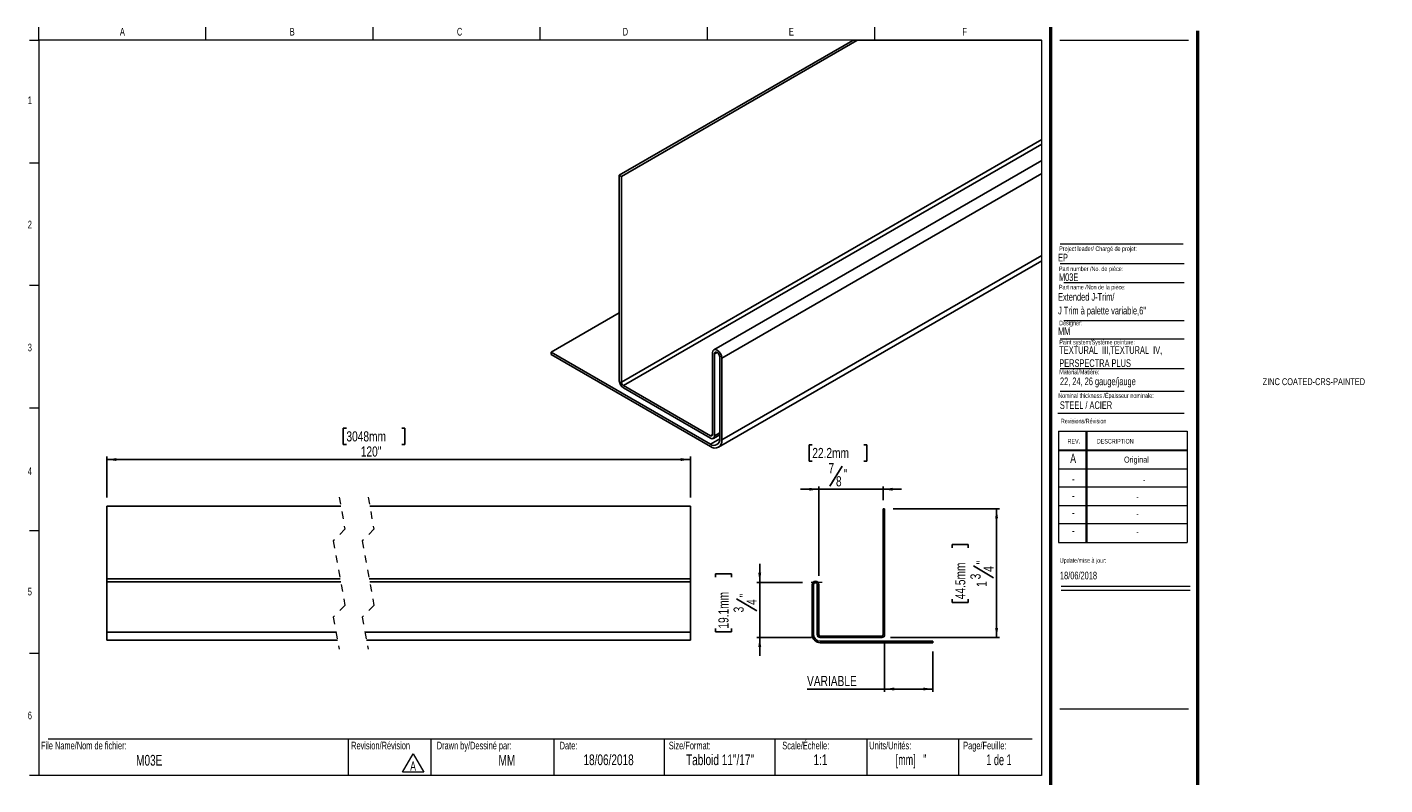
# Model space of a CAD drawing. Header units: inches. Extents: x 0.5 to 18.9, y 0.4 to 10.7.
import ezdxf

# ---------------------------------------------------------------- set-up
doc = ezdxf.new("R2010")
doc.units = ezdxf.units.IN
doc.header["$MEASUREMENT"] = 0
doc.linetypes.add('HIDDEN', pattern=[0.075, 0.05, -0.025])
doc.layers.add('FORMAT', color=7, linetype='Continuous')
doc.styles.add('SLDTEXTSTYLE0', font='TXT', dxfattribs={"width": 0.7})
doc.styles.add('SLDTEXTSTYLE1', font='TXT', dxfattribs={"width": 0.633333})
doc.styles.add('SLDTEXTSTYLE2', font='TXT', dxfattribs={"width": 0.625})
doc.styles.add('SLDTEXTSTYLE3', font='TXT', dxfattribs={"width": 0.75})
doc.dimstyles.new('SLDDIMSTYLE0', dxfattribs={"dimtxt": 0.137795, "dimasz": 0.13, "dimexe": 0, "dimexo": 0.0625, "dimgap": 0.034449, "dimtad": 1, "dimdec": 6, "dimrnd": 1e-09, "dimzin": 12, "dimdsep": 46, "dimlunit": 5, "dimtxsty": 'SLDTEXTSTYLE3', "dimsah": 1, "dimcen": 0.09, "dimadec": 0, "dimazin": 3, "dimtfac": 1, "dimtdec": 1, "dimtmove": 0, "dimatfit": 0, "dimfxl": 1, "dimfrac": 2, "dimtolj": 1, "dimtzin": 12, "dimarcsym": 0})
doc.dimstyles.new('SLDDIMSTYLE1', dxfattribs={"dimtxt": 0.137795, "dimasz": 0.13, "dimexe": 0, "dimexo": 0.0625, "dimgap": 0.034449, "dimtad": 1, "dimdec": 6, "dimrnd": 1e-09, "dimzin": 12, "dimdsep": 46, "dimlunit": 5, "dimtxsty": 'SLDTEXTSTYLE3', "dimsah": 1, "dimcen": 0.09, "dimadec": 0, "dimazin": 3, "dimtfac": 1, "dimtdec": 1, "dimtofl": 0, "dimtmove": 0, "dimatfit": 3, "dimfxl": 1, "dimfrac": 2, "dimtolj": 1, "dimtzin": 12, "dimarcsym": 0})
doc.dimstyles.new('SLDDIMSTYLE2', dxfattribs={"dimtxt": 0.137795, "dimasz": 0.13, "dimexe": 0, "dimexo": 0.0625, "dimgap": 0.034449, "dimtad": 1, "dimdec": 1, "dimrnd": 1e-09, "dimzin": 12, "dimdsep": 46, "dimlunit": 5, "dimtxsty": 'SLDTEXTSTYLE3', "dimsah": 1, "dimcen": 0.09, "dimadec": 0, "dimazin": 3, "dimtfac": 1, "dimtdec": 1, "dimtofl": 0, "dimtmove": 0, "dimatfit": 3, "dimfxl": 1, "dimfrac": 2, "dimtolj": 1, "dimtzin": 12, "dimarcsym": 0})

# ---------------------------------------------------------------- blocks, each defined once
blk = doc.blocks.new('SW_NOTE_0')
at = {"color": 0, "linetype": 'Continuous', "lineweight": 0}
for p, q in [((-0.096, 0.015), (0.049, 0.266)), ((0.049, 0.266), (0.194, 0.015)), ((0.194, 0.015), (-0.096, 0.015))]:
    blk.add_line(p, q, dxfattribs=at)
at = {"color": 0, "linetype": 'Continuous', "lineweight": 0, "insert": (0.049, 0.161), "char_height": 0.125, "attachment_point": 2, "style": 'SLDTEXTSTYLE0'}
blk.add_mtext('A', dxfattribs=at)
blk = doc.blocks.new('SW_NOTE_1')
at = {"layer": 'FORMAT', "color": 0, "char_height": 0.10417, "attachment_point": 1, "style": 'SLDTEXTSTYLE0'}
for s, insert in [('TEXTURAL  III,TEXTURAL  IV,', (0, 0.134)), ('PERSPECTRA PLUS', (0, -0.044))]:
    blk.add_mtext(s, dxfattribs=dict(at, insert=insert))
blk = doc.blocks.new('_D')
at = {"layer": 'FORMAT'}
for p, q in [((10.423, 3.145), (10.423, 3.395)), ((9.82, 3.217), (9.82, 3.259)), ((9.82, 3.259), (10.039, 3.259)), ((10.039, 3.259), (10.039, 3.217)), ((11.004, 3.145), (10.384, 3.145)), ((10.423, 3.145), (10.423, 2.395)), ((10.107, 2.921), (10.383, 2.756)), ((9.82, 2.516), (9.82, 2.474)), ((9.82, 2.474), (10.039, 2.474)), ((10.039, 2.474), (10.039, 2.516)), ((11.126, 2.395), (10.384, 2.395)), ((10.423, 2.395), (10.423, 2.145))]:
    blk.add_line(p, q, dxfattribs=at)
for points in [[(10.423, 3.145), (10.443, 3.275), (10.403, 3.275)], [(10.423, 2.395), (10.403, 2.265), (10.443, 2.265)]]:
    blk.add_solid(points, dxfattribs=at)
at = {"layer": 'FORMAT', "attachment_point": 1, "rotation": 90, "style": 'SLDTEXTSTYLE3'}
for s, insert, char_height in [('19.1mm', (9.861, 2.516), 0.1378), ('"', (10.148, 2.94), 0.138), ('3', (10.067, 2.737), 0.138), ('4', (10.245, 2.838), 0.138)]:
    blk.add_mtext(s, dxfattribs=dict(at, insert=insert, char_height=char_height))
blk = doc.blocks.new('_D_1')
at = {"layer": 'FORMAT'}
for p, q in [((12.238, 4.145), (13.681, 4.145)), ((13.642, 4.145), (13.642, 2.395)), ((13.039, 3.616), (13.039, 3.658)), ((13.039, 3.658), (13.257, 3.658)), ((13.257, 3.658), (13.257, 3.616)), ((13.326, 3.37), (13.601, 3.205)), ((13.039, 2.915), (13.039, 2.873)), ((13.039, 2.873), (13.257, 2.873)), ((13.257, 2.873), (13.257, 2.915)), ((12.199, 2.395), (13.681, 2.395))]:
    blk.add_line(p, q, dxfattribs=at)
for points in [[(13.642, 4.145), (13.622, 4.015), (13.662, 4.015)], [(13.642, 2.395), (13.662, 2.525), (13.622, 2.525)]]:
    blk.add_solid(points, dxfattribs=at)
at = {"layer": 'FORMAT', "attachment_point": 1, "rotation": 90, "style": 'SLDTEXTSTYLE3'}
for s, insert, char_height in [('44.5mm', (13.08, 2.915), 0.1378), ('"', (13.367, 3.39), 0.138), ('4', (13.464, 3.288), 0.138), ('3', (13.286, 3.186), 0.138), ('1', (13.369, 3.084), 0.138)]:
    blk.add_mtext(s, dxfattribs=dict(at, insert=insert, char_height=char_height))
blk = doc.blocks.new('_D_2')
at = {"layer": 'FORMAT'}
for p, q in [((11.137, 5.014), (11.095, 5.014)), ((11.095, 5.014), (11.095, 4.795)), ((11.838, 5.014), (11.88, 5.014)), ((11.88, 5.014), (11.88, 4.795)), ((11.095, 4.795), (11.137, 4.795)), ((11.542, 4.727), (11.376, 4.451)), ((11.88, 4.795), (11.838, 4.795)), ((11.225, 3.233), (11.225, 4.45)), ((12.1, 4.263), (12.1, 4.45)), ((11.225, 4.411), (10.975, 4.411)), ((12.1, 4.411), (11.225, 4.411)), ((12.1, 4.411), (12.35, 4.411))]:
    blk.add_line(p, q, dxfattribs=at)
for points in [[(11.225, 4.411), (11.095, 4.431), (11.095, 4.391)], [(12.1, 4.411), (12.23, 4.391), (12.23, 4.431)]]:
    blk.add_solid(points, dxfattribs=at)
at = {"layer": 'FORMAT', "attachment_point": 1, "style": 'SLDTEXTSTYLE3'}
for s, insert, char_height in [('22.2mm', (11.137, 4.973), 0.1378), ('7', (11.357, 4.766), 0.138), ('"', (11.561, 4.686), 0.138), ('8', (11.459, 4.588), 0.138)]:
    blk.add_mtext(s, dxfattribs=dict(at, insert=insert, char_height=char_height))
blk = doc.blocks.new('_D_3')
at = {"layer": 'FORMAT'}
for p, q in [((12.12, 2.316), (12.12, 1.656)), ((12.776, 2.207), (12.776, 1.656)), ((12.12, 1.695), (11.066, 1.695)), ((12.12, 1.695), (12.776, 1.695))]:
    blk.add_line(p, q, dxfattribs=at)
for points in [[(12.12, 1.695), (12.25, 1.675), (12.25, 1.715)], [(12.776, 1.695), (12.646, 1.715), (12.646, 1.675)]]:
    blk.add_solid(points, dxfattribs=at)
at = {"layer": 'FORMAT', "insert": (11.066, 1.873), "char_height": 0.1378, "attachment_point": 1, "style": 'SLDTEXTSTYLE3'}
blk.add_mtext('VARIABLE', dxfattribs=at)
blk = doc.blocks.new('_D_4')
at = {"layer": 'FORMAT'}
for p, q in [((4.806, 5.24), (4.764, 5.24)), ((4.764, 5.24), (4.764, 5.021)), ((5.558, 5.24), (5.6, 5.24)), ((5.6, 5.24), (5.6, 5.021)), ((4.764, 5.021), (4.806, 5.021)), ((5.6, 5.021), (5.558, 5.021)), ((1.55, 4.298), (1.55, 4.855)), ((1.55, 4.815), (9.48, 4.815)), ((9.48, 4.298), (9.48, 4.855))]:
    blk.add_line(p, q, dxfattribs=at)
for points in [[(1.55, 4.815), (1.68, 4.795), (1.68, 4.835)], [(9.48, 4.815), (9.35, 4.835), (9.35, 4.795)]]:
    blk.add_solid(points, dxfattribs=at)
at = {"layer": 'FORMAT', "char_height": 0.1378, "attachment_point": 1, "style": 'SLDTEXTSTYLE3'}
for s, insert in [('3048mm', (4.806, 5.199)), ('120"', (5.001, 4.993))]:
    blk.add_mtext(s, dxfattribs=dict(at, insert=insert))

msp = doc.modelspace()

# ---------------------------------------------------------------- linework, layer by layer
at = {"color": 7, "linetype": 'Continuous', "lineweight": 18}
for p, q in [((0.6262516, 10.5170732), (0.6262516, 10.6939449)), ((2.8970849, 10.5170732), (2.8970849, 10.6939449)), ((5.1679183, 10.5170732), (5.1679183, 10.6939449)), ((7.4387516, 10.5170732), (7.4387516, 10.6939449)), ((9.7095849, 10.6939449), (9.7095849, 10.5170732)), ((11.9804183, 10.6939449), (11.9804183, 10.5170732)), ((0.5012516, 10.5170732), (0.6262516, 10.5170732)), ((14.2512516, 10.5170732), (0.6262516, 10.5170732)), ((0.6262516, 10.5170732), (0.6262516, 0.5170732)), ((14.2512516, 10.5170732), (14.2512516, 0.5170732)), ((14.5012516, 10.5170732), (16.2512516, 10.5170732)), ((0.5012516, 8.8504065), (0.6262516, 8.8504065)), ((14.5052809, 7.4796461), (16.192868, 7.4796461)), ((14.5578273, 7.2228331), (16.192868, 7.2228331)), ((0.5012516, 7.1837398), (0.6262516, 7.1837398)), ((14.5578273, 6.7072972), (16.192868, 6.7072972)), ((14.5052809, 6.4574028), (16.192868, 6.4574028)), ((14.5052809, 6.0531641), (16.192868, 6.0531641)), ((14.5052809, 5.7453132), (16.192868, 5.7453132)), ((0.5012516, 5.5170732), (0.6262516, 5.5170732)), ((14.4754278, 5.446808), (16.192868, 5.446808)), ((14.4811999, 5.1987495), (16.2311999, 5.1987495)), ((14.4811999, 5.1987495), (14.4811999, 3.6887495)), ((14.8561999, 5.1987495), (14.8561999, 3.6887495)), ((14.8661999, 5.1987495), (14.8661999, 3.6887495)), ((16.2311999, 5.1987495), (16.2311999, 3.6887495)), ((14.4811999, 4.9487495), (16.2311999, 4.9487495)), ((14.4811999, 4.9387495), (16.2311999, 4.9387495)), ((14.4811999, 4.6887495), (16.2311999, 4.6887495)), ((16.2311999, 4.4387495), (14.4811999, 4.4387495)), ((14.4811999, 4.1887495), (16.2311999, 4.1887495)), ((16.2311999, 3.9387495), (14.4811999, 3.9387495)), ((0.5012516, 3.8504065), (0.6262516, 3.8504065)), ((14.4811999, 3.6887495), (16.2311999, 3.6887495)), ((14.5215385, 3.094666), (16.2715385, 3.094666)), ((14.5215385, 3.0386495), (16.2715385, 3.0386495)), ((0.5012516, 2.1837398), (0.6262516, 2.1837398)), ((0.7512516, 1.0170732), (14.1262516, 1.0170732)), ((4.8316802, 1.0170732), (4.8316802, 0.5170732)), ((5.9539324, 1.0170732), (5.9539324, 0.5170732)), ((7.6262516, 1.0170732), (7.6262516, 0.5170732)), ((9.1262516, 1.0170732), (9.1262516, 0.5170732)), ((10.6262516, 1.0170732), (10.6262516, 0.5170732)), ((11.8762516, 1.0170732), (11.8762516, 0.5170732)), ((13.1262516, 1.0170732), (13.1262516, 0.5170732)), ((0.6262516, 0.5170732), (0.5012516, 0.5170732)), ((14.2512516, 0.5170732), (0.6262516, 0.5170732))]:
    msp.add_line(p, q, dxfattribs=at)
at = {"color": 7, "linetype": 'Continuous', "lineweight": 50}
for p, q in [((14.3762516, 10.6939449), (14.3762516, 0.3920732)), ((16.3762516, 0.3920732), (16.3762516, 10.6420732))]:
    msp.add_line(p, q, dxfattribs=at)
at = {"color": 7, "linetype": 'Continuous', "lineweight": 25}
for p, q in [((8.5147367, 8.6791855), (11.6880692, 10.5111084)), ((8.5430184, 8.6628529), (11.744642, 10.5111084)), ((8.5430184, 5.8692583), (14.2549362, 9.1666764)), ((8.5704178, 5.8218092), (14.2549362, 9.103411)), ((14.2549362, 8.8802268), (9.7990995, 6.3079297)), ((8.5147367, 8.6791855), (8.5147367, 5.8855862)), ((8.5147367, 8.6791855), (8.5430184, 8.6628529)), ((9.9077395, 6.1932447), (14.2549362, 8.7028255)), ((8.5430184, 8.6628529), (8.5430184, 5.8692583)), ((9.9077395, 5.081421), (14.2549362, 7.5910018)), ((9.8624306, 4.9812758), (14.2549362, 7.5170122)), ((7.5872978, 6.2750392), (8.5147367, 6.8104391)), ((7.5872978, 6.2423786), (7.5872978, 6.2750392)), ((9.7530678, 5.0247637), (7.5872978, 6.2750392)), ((9.7530678, 4.9921032), (7.5872978, 6.2423786)), ((9.7804578, 5.1548989), (9.7804578, 6.2667227)), ((9.8087395, 5.138571), (9.8087395, 6.2503948)), ((9.8794578, 6.2095726), (9.8794578, 5.0977489)), ((9.9077395, 6.1932447), (9.9077395, 5.081421)), ((8.5704178, 5.8218092), (9.7530678, 5.1390826)), ((8.5704178, 5.7891487), (9.7530678, 5.1064174)), ((9.792435, 5.1025219), (9.8794578, 5.1527588)), ((1.5498147, 4.1801014), (4.7293095, 4.1801014)), ((1.5498147, 4.1801014), (1.5498147, 3.1952838)), ((5.1230085, 4.1801014), (9.4801503, 4.1801014)), ((9.4801503, 4.1801014), (9.4801503, 3.1952838)), ((12.1198716, 4.1451014), (12.0998716, 4.1451014)), ((12.0998716, 4.1451014), (12.0998716, 2.4344715)), ((12.1198716, 4.1451014), (12.1198716, 2.4344715)), ((4.7203031, 3.1952838), (1.5498147, 3.1952838)), ((1.5498147, 3.1952838), (1.5498147, 3.1502838)), ((1.5498147, 3.1502838), (1.5498147, 2.4694715)), ((1.5498147, 3.1502838), (4.7283802, 3.1502838)), ((9.4801503, 3.1952838), (5.1140021, 3.1952838)), ((5.1220792, 3.1502838), (9.4801503, 3.1502838)), ((9.4801503, 3.1952838), (9.4801503, 3.1502838)), ((9.4801503, 3.1502838), (9.4801503, 2.4694715)), ((11.1348716, 3.1152838), (11.1348716, 2.4344715)), ((11.1548716, 3.1152838), (11.1548716, 2.4344715)), ((11.2048716, 2.4344715), (11.2048716, 3.1152838)), ((11.2248716, 2.4344715), (11.2248716, 3.1152838)), ((1.5498147, 2.4694715), (4.6648144, 2.4694715)), ((1.5498147, 2.4694715), (1.5498147, 2.3601014)), ((5.0585182, 2.4694715), (9.4801503, 2.4694715)), ((9.4801503, 2.4694715), (9.4801503, 2.3601014)), ((12.0805015, 2.4151014), (11.2442417, 2.4151014)), ((1.5498147, 2.3601014), (4.6844417, 2.3601014)), ((5.0781454, 2.3601014), (9.4801503, 2.3601014)), ((12.0805015, 2.3951014), (11.2442417, 2.3951014)), ((11.2442417, 2.3451014), (12.7756738, 2.3451014)), ((11.2442417, 2.3251014), (12.7756738, 2.3251014)), ((12.7756738, 2.3251014), (12.7756738, 2.3451014))]:
    msp.add_line(p, q, dxfattribs=at)
at = {"color": 8, "linetype": 'Continuous', "lineweight": 25}
for p, q in [((9.8087395, 6.2503948), (9.844108, 6.2708058)), ((9.8087395, 5.138571), (9.8794578, 5.1793932)), ((9.7530678, 5.1390826), (9.7804578, 5.1548942)), ((9.7530678, 5.0247637), (9.8794578, 5.0977254))]:
    msp.add_line(p, q, dxfattribs=at)
at = {"color": 7, "linetype": 'HIDDEN', "lineweight": 18}
for p, q in [((4.7068758, 4.3051014), (4.785616, 3.8663416)), ((5.1005766, 4.3051014), (5.1793167, 3.8663416)), ((4.785616, 3.8663416), (4.6281356, 3.7088613)), ((4.6281356, 3.7088613), (4.785616, 2.8313416)), ((5.1793167, 3.8663416), (5.0218364, 3.7088613)), ((5.0218364, 3.7088613), (5.1793167, 2.8313416)), ((4.785616, 2.8313416), (4.6281356, 2.6738613)), ((5.1793167, 2.8313416), (5.0218364, 2.6738613)), ((4.6281356, 2.6738613), (4.7068758, 2.2351014)), ((5.0218364, 2.6738613), (5.1005766, 2.2351014))]:
    msp.add_line(p, q, dxfattribs=at)
at = {"color": 7, "linetype": 'Continuous', "lineweight": 18, "flags": 128}
msp.add_lwpolyline([(14.2549362, 7.5170122), (14.2549362, 7.5910018), (14.2549362, 8.7028255), (14.2549362, 8.8802268), (14.2549362, 9.103411), (14.2549362, 9.1666764), (14.2549362, 10.5111084), (11.744642, 10.5111084), (11.6880692, 10.5111084)], dxfattribs=at)
at = {"color": 7, "linetype": 'Continuous', "lineweight": 25, "flags": 128}
for points in [[(9.7804578, 6.2667227), (9.7853012, 6.2920476), (9.7990995, 6.307925), (9.8197405, 6.3119377), (9.8440986, 6.3034711), (9.8684568, 6.2838203), (9.8890978, 6.2559704), (9.902896, 6.224164), (9.9077395, 6.1932447)], [(9.8087395, 6.2503948), (9.8114334, 6.2644652), (9.8191022, 6.2732839), (9.8305726, 6.2755132), (9.8440986, 6.2708105), (9.8576247, 6.259894), (9.869095, 6.2444202), (9.8767639, 6.22675), (9.8794578, 6.2095726)]]:
    msp.add_lwpolyline(points, dxfattribs=at)
at = {"color": 7, "linetype": 'Continuous', "lineweight": 25}
for centre, radius, start, end in [((8.635629, 5.8910936), 0.1210176, 182.60839292, 237.39414448), ((8.6025267, 5.8719858), 0.0595708, 182.62432978, 237.38407533), ((9.7637621, 5.1521872), 0.0169144, 230.78291863, 9.22567874), ((9.7748013, 5.1330598), 0.0343827, 230.79421123, 9.22369105), ((9.8024055, 5.0852533), 0.0780589, 230.79796753, 9.21146971), ((9.8134481, 5.066124), 0.0955242, 230.79520315, 9.21482222), ((11.1798716, 3.1152838), 0.045, 0, 180), ((11.1798716, 3.1152838), 0.025, 0, 180), ((11.2442417, 2.4344715), 0.1093701, 180, 270), ((11.2442417, 2.4344715), 0.0893701, 180, 270), ((11.2442417, 2.4344715), 0.0393701, 180, 270), ((11.2442417, 2.4344715), 0.0193701, 180, 270), ((12.0805015, 2.4344715), 0.0393701, 270, 0), ((12.0805015, 2.4344715), 0.0193701, 270, 0)]:
    msp.add_arc(centre, radius, start, end, dxfattribs=at)
at = {"layer": 'FORMAT', "color": 250, "lineweight": 18, "true_color": 0x454545}
msp.add_line((14.5052809, 7.7477891), (16.1756542, 7.7477891), dxfattribs=at)
at = {"layer": 'FORMAT', "lineweight": 18}
for p, q in [((11.2694779, 3.1451014), (11.1217742, 3.1451014)), ((14.5012516, 1.4265536), (16.2512516, 1.4265536))]:
    msp.add_line(p, q, dxfattribs=at)

# ---------------------------------------------------------------- block references
at = {"color": 7, "linetype": 'Continuous', "lineweight": 0}
msp.add_blockref('SW_NOTE_0', (5.6629239, 0.5500403), dxfattribs=at)
at = {"layer": 'FORMAT'}
msp.add_blockref('SW_NOTE_1', (14.4936793, 6.2219515), dxfattribs=at)

# ---------------------------------------------------------------- texts
at = {"color": 7, "linetype": 'Continuous', "lineweight": 0}
for s, insert, char_height, attachment_point, style in [('A', (1.7614258, 10.6839024), 0.1041667, 2, 'SLDTEXTSTYLE0'), ('B', (4.0695891, 10.6839024), 0.1041667, 2, 'SLDTEXTSTYLE0'), ('C', (6.3441318, 10.6839024), 0.1041667, 2, 'SLDTEXTSTYLE0'), ('D', (8.5974733, 10.6839024), 0.1041667, 2, 'SLDTEXTSTYLE0'), ('E', (10.8526565, 10.6839024), 0.1041667, 2, 'SLDTEXTSTYLE0'), ('F', (13.2074254, 10.6839024), 0.1041667, 2, 'SLDTEXTSTYLE0'), ('1', (0.5037246, 9.7518248), 0.1041667, 2, 'SLDTEXTSTYLE0'), ('2', (0.5037246, 8.0618626), 0.1041667, 2, 'SLDTEXTSTYLE0'), ('EP', (14.4770103, 7.6126145), 0.10416667, 1, 'SLDTEXTSTYLE0'), ('Project leader/ Chargé de projet:', (14.4927736, 7.7128037), 0.0625, 1, 'SLDTEXTSTYLE0'), ('Part number /No. de pièce:', (14.4892638, 7.4395042), 0.0625, 1, 'SLDTEXTSTYLE0'), ('M03E', (14.4892638, 7.3462932), 0.10416667, 1, 'SLDTEXTSTYLE0'), ('Designer:', (14.4927736, 6.7027068), 0.0625, 1, 'SLDTEXTSTYLE0'), ('MM', (14.4770103, 6.6115619), 0.10416667, 1, 'SLDTEXTSTYLE0'), ('3', (0.5037246, 6.3910002), 0.1041667, 2, 'SLDTEXTSTYLE0'), ('Paint system/Système peinture:', (14.4936793, 6.4423393), 0.0625, 1, 'SLDTEXTSTYLE0'), ('ZINC COATED-CRS-PAINTED', (17.2579034, 5.920721), 0.09375, 1, 'SLDTEXTSTYLE0'), ('Nominal thickness /Épaisseur nominale:', (14.4802784, 5.7152135), 0.0625, 1, 'SLDTEXTSTYLE0'), ('STEEL / ACIER', (14.5019361, 5.6065758), 0.104166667, 1, 'SLDTEXTSTYLE0'), ('Revisions/Révision', (14.5156012, 5.3694188), 0.0625, 1, 'SLDTEXTSTYLE0'), ('REV.', (14.6062312, 5.0951297), 0.0625, 1, 'SLDTEXTSTYLE0'), ('DESCRIPTION', (15.0041424, 5.0951297), 0.0625, 1, 'SLDTEXTSTYLE0'), ('A', (14.6820414, 4.8942809), 0.125, 2, 'SLDTEXTSTYLE0'), ('Original', (15.5419694, 4.8554617), 0.08333333, 2, 'SLDTEXTSTYLE0'), ('4', (0.5037246, 4.7085424), 0.1041667, 2, 'SLDTEXTSTYLE0'), ('-', (14.6833579, 4.6174037), 0.125, 2, 'SLDTEXTSTYLE0'), ('-', (15.6471739, 4.5785845), 0.0833333, 2, 'SLDTEXTSTYLE0'), ('-', (14.6833579, 4.3881653), 0.125, 2, 'SLDTEXTSTYLE0'), ('-', (15.5556728, 4.3493461), 0.0833333, 2, 'SLDTEXTSTYLE0'), ('-', (14.6833579, 4.1569001), 0.125, 2, 'SLDTEXTSTYLE0'), ('-', (15.5556728, 4.118081), 0.0833333, 2, 'SLDTEXTSTYLE0'), ('-', (14.6833579, 3.9142956), 0.125, 2, 'SLDTEXTSTYLE0'), ('-', (15.5556728, 3.8754764), 0.0833333, 2, 'SLDTEXTSTYLE0'), ('Update/mise à jour:', (14.5009021, 3.4746831), 0.0625, 1, 'SLDTEXTSTYLE0'), ('18/06/2018', (14.5029298, 3.2903145), 0.10416667, 1, 'SLDTEXTSTYLE0'), ('5', (0.5037246, 3.0715769), 0.1041667, 2, 'SLDTEXTSTYLE0'), ('6', (0.5037246, 1.3878409), 0.1041667, 2, 'SLDTEXTSTYLE0'), ('File Name/Nom de fichier:', (0.6549319, 0.9786785), 0.104166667, 1, 'SLDTEXTSTYLE0'), ('Revision/Révision', (4.8700984, 0.9786785), 0.104166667, 1, 'SLDTEXTSTYLE0'), ('Drawn by/Dessiné par:', (6.0332993, 0.9786785), 0.104166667, 1, 'SLDTEXTSTYLE0'), ('Date:', (7.7035091, 0.9786785), 0.10416667, 1, 'SLDTEXTSTYLE0'), ('Size/Format:', (9.1875093, 0.9786785), 0.104166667, 1, 'SLDTEXTSTYLE0'), ('Scale/Échelle:', (10.7293877, 0.9786785), 0.104166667, 1, 'SLDTEXTSTYLE0'), ('Units/Unités:', (11.9111167, 0.9786785), 0.104166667, 1, 'SLDTEXTSTYLE0'), ('Page/Feuille:', (13.1879976, 0.9786785), 0.104166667, 1, 'SLDTEXTSTYLE0'), ('M03E', (2.1263562, 0.7993968), 0.14583333, 2, 'SLDTEXTSTYLE0'), ('MM', (6.9863934, 0.7993968), 0.14583333, 2, 'SLDTEXTSTYLE0'), ('18/06/2018', (8.3687858, 0.805962), 0.14583333, 2, 'SLDTEXTSTYLE0'), ('Tabloid 11"/17"', (9.8831067, 0.805962), 0.145833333, 2, 'SLDTEXTSTYLE0'), ('1:1', (11.2474421, 0.805962), 0.14583333, 2, 'SLDTEXTSTYLE0'), ('[mm]   "', (12.4789981, 0.805962), 0.14583333, 2, 'SLDTEXTSTYLE2'), ('1 de 1', (13.6742198, 0.805962), 0.14583333, 2, 'SLDTEXTSTYLE1')]:
    msp.add_mtext(s, dxfattribs=dict(at, insert=insert, char_height=char_height, attachment_point=attachment_point, style=style))
at = {"layer": 'FORMAT', "attachment_point": 1, "style": 'SLDTEXTSTYLE0'}
for s, insert, char_height in [('Part name /Non de la pièce:', (14.4892638, 7.1904184), 0.0625), ('Extended J-Trim/', (14.4770103, 7.0784856), 0.104166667), ("J Trim à palette variable,6''", (14.4770103, 6.8922265), 0.104166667), ('Material/Matière:', (14.4936793, 6.0368173), 0.0625), ('22, 24, 26 gauge/jauge', (14.503118, 5.9304258), 0.104166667)]:
    msp.add_mtext(s, dxfattribs=dict(at, insert=insert, char_height=char_height))

# ---------------------------------------------------------------- dimensions: what is measured, and where the dimension line sits
at = {"layer": 'FORMAT'}
for base, p1, p2, text, picture, middle in [((9.4801484, 4.8152302), (1.5498166, 4.1801014), (9.4801484, 4.1801014), '120"', '_D_4', (5.1817648, 4.8152302)), ((12.7756738, 1.6951802), (12.1198716, 2.4344715), (12.7756738, 2.3251014), 'VARIABLE', '_D_3', (11.4875472, 1.6951802))]:
    dim = msp.add_linear_dim(base=base, p1=p1, p2=p2, text=text, dimstyle='SLDDIMSTYLE2', dxfattribs=at)
    dim.commit()
    dim.dimension.update_dxf_attribs({"geometry": picture, "text_midpoint": middle, "dimtype": 160})
dim = msp.add_linear_dim(base=(11.2248716, 4.4106158), p1=(12.0998716, 4.1451014), p2=(11.2248716, 3.1152838), dimstyle='SLDDIMSTYLE0', dxfattribs=at)
dim.commit()
dim.dimension.update_dxf_attribs({"geometry": '_D_2', "text_midpoint": (11.4875472, 4.4106158), "dimtype": 160})
for base, p1, p2, dimstyle, picture, middle in [((13.6418155, 2.3951014), (12.1198716, 4.1451014), (12.0805015, 2.3951014), 'SLDDIMSTYLE1', '_D_1', (13.6418155, 3.2652482)), ((10.4230581, 2.3951014), (11.1217742, 3.1451014), (11.2442417, 2.3951014), 'SLDDIMSTYLE0', '_D', (10.4230581, 2.86677))]:
    dim = msp.add_linear_dim(base=base, p1=p1, p2=p2, angle=90, dimstyle=dimstyle, dxfattribs=at)
    dim.commit()
    dim.dimension.update_dxf_attribs({"geometry": picture, "text_midpoint": middle, "dimtype": 160})

doc.saveas('drawing.dxf')
